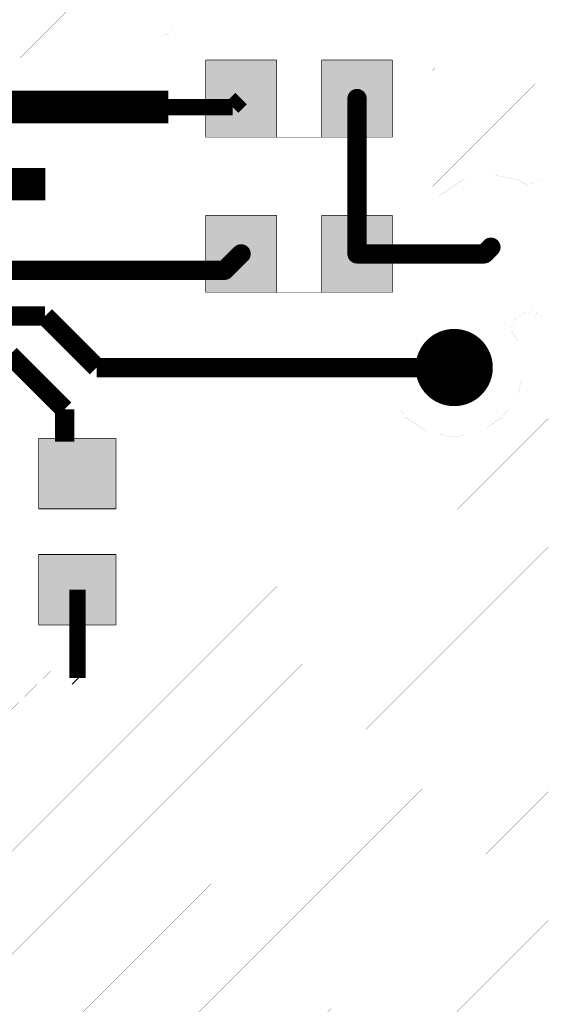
# Model space of a CAD drawing. Header units: millimetres. Extents: x 120.8 to 142.5, y 76.6 to 105.3.
# Tile 4 of 11: x 138.4 to 142.5, y 84.8 to 92.5. Entities that reach past the tile are written whole.
import ezdxf

# ---------------------------------------------------------------- set-up
doc = ezdxf.new("R2010")
doc.units = ezdxf.units.MM
doc.layers.add('Mechanical4', color=56, linetype='Continuous')

msp = doc.modelspace()

# ---------------------------------------------------------------- linework, layer by layer
at = {"layer": 'Mechanical4'}
for points, const_width in [([(142.4501, 91.2672), (142.4501, 105.2541)], 0.0003), ([(138.4001, 92.2001), (142.5001, 96.3001)], 0.00125), ([(141.6001, 92.1), (142.4001, 92.9001)], 0.00125), ([(139.5501, 92.3829), (139.5871, 92.4133)], 0.0003), ([(139.5871, 92.4386), (141.5451, 92.4386)], 0.0003), ([(139.5871, 92.4133), (139.5871, 92.4386)], 0.0003), ([(141.5451, 91.3306), (141.5451, 92.4386)], 0.0003), ([(139.1507, 92.2175), (139.334, 92.3399)], 0.0003), ([(139.334, 92.3399), (139.5501, 92.3829)], 0.0003), ([(138.0723, 92.2066), (139.1434, 92.2066)], 0.0003), ([(139.1434, 92.2066), (139.1507, 92.2175)], 0.0003), ([(139.8411, 92.1846), (140.3911, 92.1846)], 0.005), ([(139.8411, 91.5846), (139.8411, 92.1846)], 0.005), ([(140.3861, 91.5846), (140.3861, 92.1846)], 0.0003), ([(140.3861, 92.1846), (140.7461, 92.1846)], 0.0003), ([(140.3911, 91.5846), (140.3911, 92.1846)], 0.005), ([(140.7411, 92.1846), (141.2911, 92.1846)], 0.005), ([(140.7411, 91.5846), (140.7411, 92.1846)], 0.005), ([(140.7461, 91.5846), (140.7461, 92.1846)], 0.0003), ([(141.2911, 91.5846), (141.2911, 92.1846)], 0.005), ([(137.1311, 91.8181), (139.5501, 91.8181)], 0.254), ([(140.0496, 91.8181), (140.1161, 91.8846)], 0.127), ([(141.0161, 90.6781), (141.0161, 91.8846)], 0.15), ([(141.6001, 91.2), (142.4001, 92)], 0.00125), ([(139.5501, 91.8181), (140.0496, 91.8181)], 0.127), ([(139.8411, 91.5846), (140.3911, 91.5846)], 0.005), ([(140.3861, 91.5846), (140.7461, 91.5846)], 0.0003), ([(140.7411, 91.5846), (141.2911, 91.5846)], 0.005), ([(137.8451, 91.2201), (138.5951, 91.2201)], 0.25), ([(141.5451, 91.2321), (141.5451, 91.3306)], 0.0003), ([(141.5451, 91.3306), (141.5451, 91.3306)], 0.0003), ([(141.6571, 91.1304), (141.839, 91.2519)], 0.0003), ([(141.839, 91.2519), (142.0551, 91.2949)], 0.0003), ([(142.0551, 91.2949), (142.2713, 91.2519)], 0.0003), ([(142.2713, 91.2519), (142.3381, 91.2073)], 0.0003), ([(142.3381, 91.2073), (142.4501, 91.2672)], 0.0003), ([(141.5451, 91.2034), (141.5451, 91.2321)], 0.0003), ([(141.5451, 91.2321), (141.5451, 91.2321)], 0.0003), ([(141.5451, 91.2321), (141.5451, 91.2321)], 0.0003), ([(141.5451, 91.2034), (141.643, 91.138)], 0.0003), ([(141.643, 91.138), (141.6571, 91.1304)], 0.0003), ([(139.8411, 90.9781), (140.3911, 90.9781)], 0.005), ([(139.8411, 90.3781), (139.8411, 90.9781)], 0.005), ([(140.3861, 90.3781), (140.3861, 90.9781)], 0.0003), ([(140.3861, 90.9781), (140.7461, 90.9781)], 0.0003), ([(140.3911, 90.3781), (140.3911, 90.9781)], 0.005), ([(140.7411, 90.9781), (141.2911, 90.9781)], 0.005), ([(140.7411, 90.3781), (140.7411, 90.9781)], 0.005), ([(140.7461, 90.3781), (140.7461, 90.9781)], 0.0003), ([(141.2911, 90.3781), (141.2911, 90.9781)], 0.005), ([(142.0031, 90.6781), (142.0551, 90.7301)], 0.15), ([(139.9891, 90.5511), (140.1161, 90.6781)], 0.15), ([(141.0161, 90.6781), (142.0031, 90.6781)], 0.15), ([(135.1686, 90.5511), (139.9891, 90.5511)], 0.15), ([(139.8411, 90.3781), (140.3911, 90.3781)], 0.005), ([(140.3861, 90.3781), (140.7461, 90.3781)], 0.0003), ([(140.7411, 90.3781), (141.2911, 90.3781)], 0.005), ([(135.0709, 90.1951), (138.5944, 90.1951)], 0.15), ([(138.5944, 90.1951), (138.9944, 89.7951)], 0.15), ([(142.2103, 90.0884), (142.2531, 90.1916)], 0.0003), ([(142.2531, 90.1916), (142.3727, 90.2344)], 0.0003), ([(142.3727, 90.2344), (142.4501, 90.193)], 0.0003), ([(142.4501, 76.6541), (142.4501, 90.193)], 0.0003), ([(142.2103, 90.0884), (142.2684, 90.0015)], 0.0003), ([(138.3201, 89.8951), (138.7451, 89.4701)], 0.15), ([(142.2684, 90.0015), (142.3095, 89.7951)], 0.0003), ([(138.9944, 89.7951), (141.7701, 89.7951)], 0.15), ([(142.2684, 89.5887), (142.3095, 89.7951)], 0.0003), ([(142.1515, 89.4137), (142.2684, 89.5887)], 0.0003), ([(138.7451, 89.2201), (138.7451, 89.4701)], 0.15), ([(139.3991, 88.4411), (139.3991, 89.4596)], 0.0003), ([(139.3991, 89.4596), (141.3581, 89.4596)], 0.0003), ([(141.3581, 89.4596), (141.3888, 89.4137)], 0.0003), ([(134.3001, 81.2), (142.5001, 89.4)], 0.00125), ([(141.3888, 89.4137), (141.5637, 89.2968)], 0.0003), ([(141.9765, 89.2968), (142.1515, 89.4137)], 0.0003), ([(134.3001, 82), (141.5751, 89.275)], 0.00125), ([(141.5637, 89.2968), (141.7701, 89.2557)], 0.0003), ([(141.7701, 89.2557), (141.9765, 89.2968)], 0.0003), ([(138.5451, 89.2451), (139.1451, 89.2451)], 0.005), ([(138.5451, 88.6951), (138.5451, 89.2451)], 0.005), ([(139.1451, 88.6951), (139.1451, 89.2451)], 0.005), ([(138.5451, 88.6951), (139.1451, 88.6951)], 0.005), ([(138.5451, 88.3401), (138.5451, 88.7001)], 0.0003), ([(138.5451, 88.7001), (139.1451, 88.7001)], 0.0003), ([(139.1451, 88.3401), (139.1451, 88.7001)], 0.0003), ([(139.3991, 88.1971), (139.3991, 88.4411)], 0.0003), ([(136.6001, 82.5), (142.5001, 88.4)], 0.00125), ([(138.5451, 88.3451), (139.1451, 88.3451)], 0.005), ([(138.5451, 87.7951), (138.5451, 88.3451)], 0.005), ([(139.1451, 87.7951), (139.1451, 88.3451)], 0.005), ([(138.5451, 88.3401), (139.1451, 88.3401)], 0.0003), ([(138.8451, 88.0701), (138.8451, 88.1971)], 0.0003), ([(138.8451, 88.1971), (139.3991, 88.1971)], 0.0003), ([(138.8451, 87.3826), (138.8451, 88.0701)], 0.127), ([(138.7181, 87.5411), (138.7181, 88.0701)], 0.0003), ([(138.7181, 88.0701), (138.8451, 88.0701)], 0.0003), ([(138.9721, 87.9431), (139.3991, 87.9431)], 0.0003), ([(138.9721, 87.5411), (138.9721, 87.9431)], 0.0003), ([(139.3991, 87.5411), (139.3991, 87.9431)], 0.0003), ([(138.5451, 87.7951), (139.1451, 87.7951)], 0.005), ([(138.2911, 87.5411), (138.7181, 87.5411)], 0.0003), ([(138.9721, 87.5411), (139.3991, 87.5411)], 0.0003), ([(134.3251, 83.2), (138.6376, 87.4375)], 0.00125), ([(137.5001, 82.5), (142.5001, 87.5)], 0.00125), ([(138.8451, 87.3826), (138.8516, 87.3761)], 0.127), ([(138.0501, 82.05), (142.5001, 86.5)], 0.00125), ([(138.0001, 81), (142.5001, 85.5)], 0.00125)]:
    msp.add_lwpolyline(points, dxfattribs=dict(at, const_width=const_width))
for points, const_width in [([(139.1433, 92.2066, -1), (139.1436, 92.2066)], 0.0003), ([(139.1433, 92.2066, -1), (139.1436, 92.2066)], 0.0003), ([(139.1436, 92.2066, -1), (139.1433, 92.2066)], 0.0003), ([(139.1436, 92.2066, -1), (139.1433, 92.2066)], 0.0003), ([(140.9786, 91.8846, -1), (141.0536, 91.8846)], 0.075), ([(140.9786, 91.8846, -1), (141.0536, 91.8846)], 0.075), ([(141.0536, 91.8846, -1), (140.9786, 91.8846)], 0.075), ([(141.0536, 91.8846, -1), (140.9786, 91.8846)], 0.075), ([(142.0176, 90.7301, -1), (142.0926, 90.7301)], 0.075), ([(142.0176, 90.7301, -1), (142.0926, 90.7301)], 0.075), ([(140.0786, 90.6781, -1), (140.1536, 90.6781)], 0.075), ([(140.0786, 90.6781, -1), (140.1536, 90.6781)], 0.075), ([(140.1536, 90.6781, -1), (140.0786, 90.6781)], 0.075), ([(140.1536, 90.6781, -1), (140.0786, 90.6781)], 0.075), ([(140.9786, 90.6781, -1), (141.0536, 90.6781)], 0.075), ([(140.9786, 90.6781, -1), (141.0536, 90.6781)], 0.075), ([(140.9786, 90.6781, -1), (141.0536, 90.6781)], 0.075), ([(140.9786, 90.6781, -1), (141.0536, 90.6781)], 0.075), ([(141.0536, 90.6781, -1), (140.9786, 90.6781)], 0.075), ([(141.0536, 90.6781, -1), (140.9786, 90.6781)], 0.075), ([(141.0536, 90.6781, -1), (140.9786, 90.6781)], 0.075), ([(141.0536, 90.6781, -1), (140.9786, 90.6781)], 0.075), ([(141.9656, 90.6781, -1), (142.0406, 90.6781)], 0.075), ([(141.9656, 90.6781, -1), (142.0406, 90.6781)], 0.075), ([(141.9656, 90.6781, -1), (142.0406, 90.6781)], 0.075), ([(141.9656, 90.6781, -1), (142.0406, 90.6781)], 0.075), ([(142.0406, 90.6781, -1), (141.9656, 90.6781)], 0.075), ([(142.0406, 90.6781, -1), (141.9656, 90.6781)], 0.075), ([(142.0406, 90.6781, -1), (141.9656, 90.6781)], 0.075), ([(142.0406, 90.6781, -1), (141.9656, 90.6781)], 0.075), ([(142.0926, 90.7301, -1), (142.0176, 90.7301)], 0.075), ([(142.0926, 90.7301, -1), (142.0176, 90.7301)], 0.075), ([(139.9516, 90.5511, -1), (140.0266, 90.5511)], 0.075), ([(139.9516, 90.5511, -1), (140.0266, 90.5511)], 0.075), ([(139.9516, 90.5511, -1), (140.0266, 90.5511)], 0.075), ([(139.9516, 90.5511, -1), (140.0266, 90.5511)], 0.075), ([(140.0266, 90.5511, -1), (139.9516, 90.5511)], 0.075), ([(140.0266, 90.5511, -1), (139.9516, 90.5511)], 0.075), ([(140.0266, 90.5511, -1), (139.9516, 90.5511)], 0.075), ([(140.0266, 90.5511, -1), (139.9516, 90.5511)], 0.075), ([(141.6201, 89.7951, -1), (141.9201, 89.7951)], 0.3), ([(141.9201, 89.7951, -1), (141.6201, 89.7951)], 0.3), ([(138.845, 88.1971, -1), (138.8453, 88.1971)], 0.0003), ([(138.845, 88.1971, -1), (138.8453, 88.1971)], 0.0003), ([(138.8453, 88.1971, -1), (138.845, 88.1971)], 0.0003), ([(138.8453, 88.1971, -1), (138.845, 88.1971)], 0.0003), ([(138.718, 88.0701, -1), (138.7183, 88.0701)], 0.0003), ([(138.718, 88.0701, -1), (138.7183, 88.0701)], 0.0003), ([(138.7183, 88.0701, -1), (138.718, 88.0701)], 0.0003), ([(138.7183, 88.0701, -1), (138.718, 88.0701)], 0.0003), ([(138.845, 88.0701, -1), (138.8453, 88.0701)], 0.0003), ([(138.845, 88.0701, -1), (138.8453, 88.0701)], 0.0003), ([(138.8453, 88.0701, -1), (138.845, 88.0701)], 0.0003), ([(138.8453, 88.0701, -1), (138.845, 88.0701)], 0.0003), ([(138.972, 87.9431, -1), (138.9723, 87.9431)], 0.0003), ([(138.972, 87.9431, -1), (138.9723, 87.9431)], 0.0003), ([(138.9723, 87.9431, -1), (138.972, 87.9431)], 0.0003), ([(138.9723, 87.9431, -1), (138.972, 87.9431)], 0.0003), ([(138.718, 87.5411, -1), (138.7183, 87.5411)], 0.0003), ([(138.718, 87.5411, -1), (138.7183, 87.5411)], 0.0003), ([(138.7183, 87.5411, -1), (138.718, 87.5411)], 0.0003), ([(138.7183, 87.5411, -1), (138.718, 87.5411)], 0.0003), ([(138.972, 87.5411, -1), (138.9723, 87.5411)], 0.0003), ([(138.972, 87.5411, -1), (138.9723, 87.5411)], 0.0003), ([(138.9723, 87.5411, -1), (138.972, 87.5411)], 0.0003), ([(138.9723, 87.5411, -1), (138.972, 87.5411)], 0.0003)]:
    msp.add_lwpolyline(points, format="xyb", dxfattribs=dict(at, const_width=const_width))
for points, const_width in [([(139.1432, 92.2066, 1), (139.1433, 92.2066, 1)], 0.00015), ([(139.1432, 92.2066, 1), (139.1433, 92.2066, 1)], 0.00015), ([(139.1432, 92.2066, 1), (139.1433, 92.2066, 1)], 0.00015), ([(139.1432, 92.2066, 1), (139.1433, 92.2066, 1)], 0.00015), ([(139.1435, 92.2066, 1), (139.1436, 92.2066, 1)], 0.00015), ([(139.1435, 92.2066, 1), (139.1436, 92.2066, 1)], 0.00015), ([(139.1435, 92.2066, 1), (139.1436, 92.2066, 1)], 0.00015), ([(139.1435, 92.2066, 1), (139.1436, 92.2066, 1)], 0.00015), ([(140.9599, 91.8846, 1), (140.9974, 91.8846, 1)], 0.0375), ([(140.9599, 91.8846, 1), (140.9974, 91.8846, 1)], 0.0375), ([(140.9599, 91.8846, 1), (140.9974, 91.8846, 1)], 0.0375), ([(140.9599, 91.8846, 1), (140.9974, 91.8846, 1)], 0.0375), ([(141.0349, 91.8846, 1), (141.0724, 91.8846, 1)], 0.0375), ([(141.0349, 91.8846, 1), (141.0724, 91.8846, 1)], 0.0375), ([(141.0349, 91.8846, 1), (141.0724, 91.8846, 1)], 0.0375), ([(141.0349, 91.8846, 1), (141.0724, 91.8846, 1)], 0.0375), ([(140.0599, 90.6781, 1), (140.0974, 90.6781, 1)], 0.0375), ([(140.0599, 90.6781, 1), (140.0974, 90.6781, 1)], 0.0375), ([(140.0599, 90.6781, 1), (140.0974, 90.6781, 1)], 0.0375), ([(140.0599, 90.6781, 1), (140.0974, 90.6781, 1)], 0.0375), ([(140.1349, 90.6781, 1), (140.1724, 90.6781, 1)], 0.0375), ([(140.1349, 90.6781, 1), (140.1724, 90.6781, 1)], 0.0375), ([(140.1349, 90.6781, 1), (140.1724, 90.6781, 1)], 0.0375), ([(140.1349, 90.6781, 1), (140.1724, 90.6781, 1)], 0.0375), ([(140.9599, 90.6781, 1), (140.9974, 90.6781, 1)], 0.0375), ([(140.9599, 90.6781, 1), (140.9974, 90.6781, 1)], 0.0375), ([(140.9599, 90.6781, 1), (140.9974, 90.6781, 1)], 0.0375), ([(140.9599, 90.6781, 1), (140.9974, 90.6781, 1)], 0.0375), ([(140.9599, 90.6781, 1), (140.9974, 90.6781, 1)], 0.0375), ([(140.9599, 90.6781, 1), (140.9974, 90.6781, 1)], 0.0375), ([(140.9599, 90.6781, 1), (140.9974, 90.6781, 1)], 0.0375), ([(140.9599, 90.6781, 1), (140.9974, 90.6781, 1)], 0.0375), ([(141.0349, 90.6781, 1), (141.0724, 90.6781, 1)], 0.0375), ([(141.0349, 90.6781, 1), (141.0724, 90.6781, 1)], 0.0375), ([(141.0349, 90.6781, 1), (141.0724, 90.6781, 1)], 0.0375), ([(141.0349, 90.6781, 1), (141.0724, 90.6781, 1)], 0.0375), ([(141.0349, 90.6781, 1), (141.0724, 90.6781, 1)], 0.0375), ([(141.0349, 90.6781, 1), (141.0724, 90.6781, 1)], 0.0375), ([(141.0349, 90.6781, 1), (141.0724, 90.6781, 1)], 0.0375), ([(141.0349, 90.6781, 1), (141.0724, 90.6781, 1)], 0.0375), ([(141.9469, 90.6781, 1), (141.9844, 90.6781, 1)], 0.0375), ([(141.9469, 90.6781, 1), (141.9844, 90.6781, 1)], 0.0375), ([(141.9469, 90.6781, 1), (141.9844, 90.6781, 1)], 0.0375), ([(141.9469, 90.6781, 1), (141.9844, 90.6781, 1)], 0.0375), ([(141.9469, 90.6781, 1), (141.9844, 90.6781, 1)], 0.0375), ([(141.9469, 90.6781, 1), (141.9844, 90.6781, 1)], 0.0375), ([(141.9469, 90.6781, 1), (141.9844, 90.6781, 1)], 0.0375), ([(141.9469, 90.6781, 1), (141.9844, 90.6781, 1)], 0.0375), ([(141.9989, 90.7301, 1), (142.0364, 90.7301, 1)], 0.0375), ([(141.9989, 90.7301, 1), (142.0364, 90.7301, 1)], 0.0375), ([(141.9989, 90.7301, 1), (142.0364, 90.7301, 1)], 0.0375), ([(141.9989, 90.7301, 1), (142.0364, 90.7301, 1)], 0.0375), ([(142.0219, 90.6781, 1), (142.0594, 90.6781, 1)], 0.0375), ([(142.0219, 90.6781, 1), (142.0594, 90.6781, 1)], 0.0375), ([(142.0219, 90.6781, 1), (142.0594, 90.6781, 1)], 0.0375), ([(142.0219, 90.6781, 1), (142.0594, 90.6781, 1)], 0.0375), ([(142.0219, 90.6781, 1), (142.0594, 90.6781, 1)], 0.0375), ([(142.0219, 90.6781, 1), (142.0594, 90.6781, 1)], 0.0375), ([(142.0219, 90.6781, 1), (142.0594, 90.6781, 1)], 0.0375), ([(142.0219, 90.6781, 1), (142.0594, 90.6781, 1)], 0.0375), ([(142.0739, 90.7301, 1), (142.1114, 90.7301, 1)], 0.0375), ([(142.0739, 90.7301, 1), (142.1114, 90.7301, 1)], 0.0375), ([(142.0739, 90.7301, 1), (142.1114, 90.7301, 1)], 0.0375), ([(142.0739, 90.7301, 1), (142.1114, 90.7301, 1)], 0.0375), ([(139.9329, 90.5511, 1), (139.9704, 90.5511, 1)], 0.0375), ([(139.9329, 90.5511, 1), (139.9704, 90.5511, 1)], 0.0375), ([(139.9329, 90.5511, 1), (139.9704, 90.5511, 1)], 0.0375), ([(139.9329, 90.5511, 1), (139.9704, 90.5511, 1)], 0.0375), ([(139.9329, 90.5511, 1), (139.9704, 90.5511, 1)], 0.0375), ([(139.9329, 90.5511, 1), (139.9704, 90.5511, 1)], 0.0375), ([(139.9329, 90.5511, 1), (139.9704, 90.5511, 1)], 0.0375), ([(139.9329, 90.5511, 1), (139.9704, 90.5511, 1)], 0.0375), ([(140.0079, 90.5511, 1), (140.0454, 90.5511, 1)], 0.0375), ([(140.0079, 90.5511, 1), (140.0454, 90.5511, 1)], 0.0375), ([(140.0079, 90.5511, 1), (140.0454, 90.5511, 1)], 0.0375), ([(140.0079, 90.5511, 1), (140.0454, 90.5511, 1)], 0.0375), ([(140.0079, 90.5511, 1), (140.0454, 90.5511, 1)], 0.0375), ([(140.0079, 90.5511, 1), (140.0454, 90.5511, 1)], 0.0375), ([(140.0079, 90.5511, 1), (140.0454, 90.5511, 1)], 0.0375), ([(140.0079, 90.5511, 1), (140.0454, 90.5511, 1)], 0.0375), ([(141.5451, 89.7951, 1), (141.6951, 89.7951, 1)], 0.15), ([(141.5451, 89.7951, 1), (141.6951, 89.7951, 1)], 0.15), ([(141.8451, 89.7951, 1), (141.9951, 89.7951, 1)], 0.15), ([(141.8451, 89.7951, 1), (141.9951, 89.7951, 1)], 0.15), ([(138.8449, 88.1971, 1), (138.8451, 88.1971, 1)], 0.00015), ([(138.8449, 88.1971, 1), (138.8451, 88.1971, 1)], 0.00015), ([(138.8449, 88.1971, 1), (138.8451, 88.1971, 1)], 0.00015), ([(138.8449, 88.1971, 1), (138.8451, 88.1971, 1)], 0.00015), ([(138.8452, 88.1971, 1), (138.8454, 88.1971, 1)], 0.00015), ([(138.8452, 88.1971, 1), (138.8454, 88.1971, 1)], 0.00015), ([(138.8452, 88.1971, 1), (138.8454, 88.1971, 1)], 0.00015), ([(138.8452, 88.1971, 1), (138.8454, 88.1971, 1)], 0.00015), ([(138.7179, 88.0701, 1), (138.7181, 88.0701, 1)], 0.00015), ([(138.7179, 88.0701, 1), (138.7181, 88.0701, 1)], 0.00015), ([(138.7179, 88.0701, 1), (138.7181, 88.0701, 1)], 0.00015), ([(138.7179, 88.0701, 1), (138.7181, 88.0701, 1)], 0.00015), ([(138.7182, 88.0701, 1), (138.7184, 88.0701, 1)], 0.00015), ([(138.7182, 88.0701, 1), (138.7184, 88.0701, 1)], 0.00015), ([(138.7182, 88.0701, 1), (138.7184, 88.0701, 1)], 0.00015), ([(138.7182, 88.0701, 1), (138.7184, 88.0701, 1)], 0.00015), ([(138.8449, 88.0701, 1), (138.8451, 88.0701, 1)], 0.00015), ([(138.8449, 88.0701, 1), (138.8451, 88.0701, 1)], 0.00015), ([(138.8449, 88.0701, 1), (138.8451, 88.0701, 1)], 0.00015), ([(138.8449, 88.0701, 1), (138.8451, 88.0701, 1)], 0.00015), ([(138.8452, 88.0701, 1), (138.8454, 88.0701, 1)], 0.00015), ([(138.8452, 88.0701, 1), (138.8454, 88.0701, 1)], 0.00015), ([(138.8452, 88.0701, 1), (138.8454, 88.0701, 1)], 0.00015), ([(138.8452, 88.0701, 1), (138.8454, 88.0701, 1)], 0.00015), ([(138.9719, 87.9431, 1), (138.9721, 87.9431, 1)], 0.00015), ([(138.9719, 87.9431, 1), (138.9721, 87.9431, 1)], 0.00015), ([(138.9719, 87.9431, 1), (138.9721, 87.9431, 1)], 0.00015), ([(138.9719, 87.9431, 1), (138.9721, 87.9431, 1)], 0.00015), ([(138.9722, 87.9431, 1), (138.9724, 87.9431, 1)], 0.00015), ([(138.9722, 87.9431, 1), (138.9724, 87.9431, 1)], 0.00015), ([(138.9722, 87.9431, 1), (138.9724, 87.9431, 1)], 0.00015), ([(138.9722, 87.9431, 1), (138.9724, 87.9431, 1)], 0.00015), ([(138.7179, 87.5411, 1), (138.7181, 87.5411, 1)], 0.00015), ([(138.7179, 87.5411, 1), (138.7181, 87.5411, 1)], 0.00015), ([(138.7179, 87.5411, 1), (138.7181, 87.5411, 1)], 0.00015), ([(138.7179, 87.5411, 1), (138.7181, 87.5411, 1)], 0.00015), ([(138.7182, 87.5411, 1), (138.7184, 87.5411, 1)], 0.00015), ([(138.7182, 87.5411, 1), (138.7184, 87.5411, 1)], 0.00015), ([(138.7182, 87.5411, 1), (138.7184, 87.5411, 1)], 0.00015), ([(138.7182, 87.5411, 1), (138.7184, 87.5411, 1)], 0.00015), ([(138.9719, 87.5411, 1), (138.9721, 87.5411, 1)], 0.00015), ([(138.9719, 87.5411, 1), (138.9721, 87.5411, 1)], 0.00015), ([(138.9719, 87.5411, 1), (138.9721, 87.5411, 1)], 0.00015), ([(138.9719, 87.5411, 1), (138.9721, 87.5411, 1)], 0.00015), ([(138.9722, 87.5411, 1), (138.9724, 87.5411, 1)], 0.00015), ([(138.9722, 87.5411, 1), (138.9724, 87.5411, 1)], 0.00015), ([(138.9722, 87.5411, 1), (138.9724, 87.5411, 1)], 0.00015), ([(138.9722, 87.5411, 1), (138.9724, 87.5411, 1)], 0.00015)]:
    msp.add_lwpolyline(points, format="xyb", close=True, dxfattribs=dict(at, const_width=const_width))
for points in [[(139.8411, 91.5846), (140.3911, 91.5846), (139.8411, 92.1846), (140.3911, 92.1846)], [(140.7411, 91.5846), (141.2911, 91.5846), (140.7411, 92.1846), (141.2911, 92.1846)], [(139.8411, 90.3781), (140.3911, 90.3781), (139.8411, 90.9781), (140.3911, 90.9781)], [(140.7411, 90.3781), (141.2911, 90.3781), (140.7411, 90.9781), (141.2911, 90.9781)], [(138.5451, 88.6951), (139.1451, 88.6951), (138.5451, 89.2451), (139.1451, 89.2451)], [(138.5451, 87.7951), (139.1451, 87.7951), (138.5451, 88.3451), (139.1451, 88.3451)]]:
    msp.add_solid(points, dxfattribs=at)

doc.saveas('drawing.dxf')
